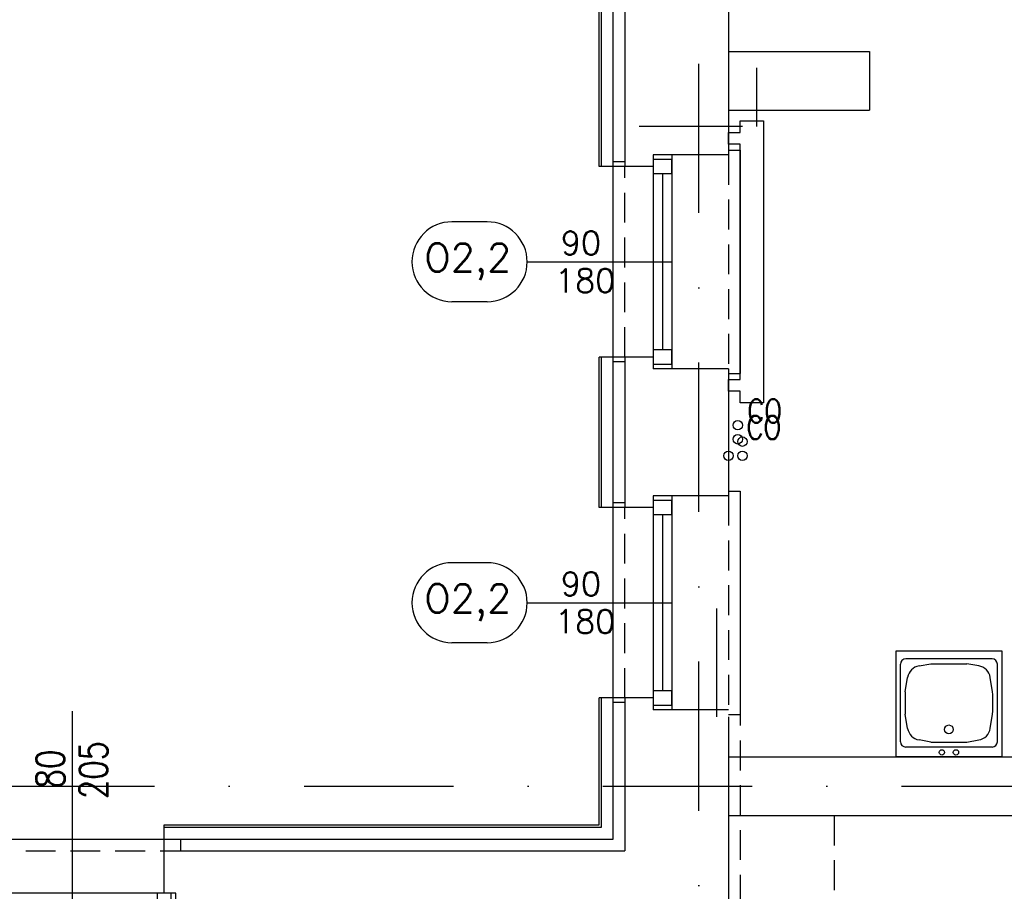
# Model space of a CAD drawing. Header units: millimetres. Extents: x 42924 to 92944, y -369470 to -179866.
# Tile 197 of 256: x 60523 to 60942, y -183774 to -183403. Entities that reach past the tile are written whole.
import ezdxf
from ezdxf.enums import TextEntityAlignment as Align

# ---------------------------------------------------------------- set-up
doc = ezdxf.new("R2010")
doc.units = ezdxf.units.MM
doc.linetypes.add('DASHDOT', pattern=[25.4, 12.7, -6.35, 0, -6.35])
doc.linetypes.add('HIDDEN', pattern=[9.525, 6.35, -3.175])
doc.layers.get('0').update_dxf_attribs({"color": 8})
for name, color, linetype in [('!! 0_ Istn-okna', 8, 'Continuous'), ('!! 0_ Istn-sciany', 8, 'Continuous'), ('!! 0_ Istn-widok', 8, 'Continuous'), ('!! 0_Istn-armatura', 8, 'Continuous'), ('!! 0_Istn-cienka', 8, 'Continuous'), ('!! 0_opis pionów', 8, 'Continuous'), ('!! 0_Opis_okna', 8, 'Continuous'), ('!! 0_Osie', 8, 'DASHDOT'), ('!! 1_ tynk zewn  - nowy', 8, 'Continuous'), ('!! 1_ widok', 8, 'Continuous'), ('!! 2_ remont Ocieplenie', 8, 'ZIGZAG'), ('0-osie-liniA', 8, 'DASHDOT'), ('0-osie-tx', 8, 'Continuous')]:
    doc.layers.add(name, color=color, linetype=linetype)
doc.layers.add('!! 0_Istn-grzejniki', color=8, linetype='Continuous', plot=False)
doc.styles.add('ARCHETYP', font='romans.shx', dxfattribs={"height": 15})
doc.linetypes.add('ZIGZAG', pattern='A,0.00254,-5.08,[131,ltypeshp.shx,S=5.08,R=0,X=-5.08,Y=0],-10.16,[131,ltypeshp.shx,S=5.08,R=180,X=5.08,Y=0],-5.08', length=20.32254)

# ---------------------------------------------------------------- blocks, each defined once
blk = doc.blocks.new('A$C04090CF1')
for p, q in [((0, 60), (60, 60)), ((0, 0), (0, 60)), ((60, 60), (60, 0)), ((2.5, 8.5), (2.5, 52.5)), ((54.5, 55.5), (5.5, 55.5)), ((13.04, 51.51), (19.82, 52.74)), ((46.96, 51.51), (40.18, 52.74)), ((57.5, 8.5), (57.5, 52.5)), ((5.22, 36.82), (6.58, 44.95)), ((54.78, 36.82), (53.42, 44.95)), ((6.58, 16.05), (5.22, 24.18)), ((53.42, 16.05), (54.78, 24.18)), ((19.82, 8.26), (13.04, 9.49)), ((40.18, 8.26), (46.96, 9.49)), ((60, 0), (0, 0)), ((54.5, 5.5), (5.5, 5.5))]:
    blk.add_line(p, q)
for points in [[(19.82, 52.74), (40.18, 52.74)], [(19.82, 8.26), (40.18, 8.26)]]:
    blk.add_lwpolyline(points)
for centre, radius in [((30, 15.5), 2.5), ((26, 2.48), 1.5), ((34, 2.48), 1.5)]:
    blk.add_circle(centre, radius)
for centre, radius, start, end in [((5.5, 52.5), 3, 90, 180), ((14.47, 43.64), 8, 100.3048, 170.5377), ((45.53, 43.64), 8, 9.4623, 79.6952), ((54.5, 52.5), 3, 0, 90), ((188.36, 30.5), 183.25, 178.0251, 181.9749), ((-128.36, 30.5), 183.25, 358.0251, 1.9749), ((14.47, 17.36), 8, 189.4623, 259.6952), ((45.53, 17.36), 8, 280.3048, 350.5377), ((5.5, 8.5), 3, 180, 270), ((54.5, 8.5), 3, 270, 0)]:
    blk.add_arc(centre, radius, start, end)
blk = doc.blocks.new('A$C1F8E0840')
at = {"linetype": 'Continuous', "xscale": 0.75, "yscale": 0.75, "zscale": 0.75}
blk.add_blockref('A$C04090CF1', (-22.5, 0), dxfattribs=at)
blk = doc.blocks.new('okno 4')
at = {"layer": '!! 0_ Istn-okna'}
for points in [[(51834.72, -197370.83), (51746.72, -197370.83)], [(51826.72, -197374.83), (51754.72, -197374.83)], [(51834.72, -197378.83), (51746.72, -197378.83)]]:
    blk.add_lwpolyline(points, dxfattribs=at)
for points in [[(51754.72, -197370.83), (51748.72, -197370.83), (51748.72, -197378.83), (51754.72, -197378.83)], [(51832.72, -197370.83), (51826.72, -197370.83), (51826.72, -197378.83), (51832.72, -197378.83)]]:
    blk.add_lwpolyline(points, close=True, dxfattribs=at)
at = {"layer": '!! 0_ Istn-sciany'}
for points in [[(51751.72, -197370.83), (51751.72, -197352.83)], [(51829.72, -197370.83), (51829.72, -197352.83)], [(51751.72, -197370.83), (51746.72, -197370.83)], [(51746.72, -197378.83), (51746.72, -197370.83)], [(51834.72, -197370.83), (51829.72, -197370.83)], [(51834.72, -197378.83), (51834.72, -197370.83)], [(51746.72, -197378.83), (51746.72, -197409.83)], [(51834.72, -197378.83), (51834.72, -197409.83)]]:
    blk.add_lwpolyline(points, dxfattribs=at)
at = {"layer": '!! 0_ Istn-widok'}
for points in [[(51744.72, -197347.83), (51836.72, -197347.83)], [(51744.72, -197352.83), (51744.72, -197347.83)], [(51836.72, -197352.83), (51836.72, -197347.83)], [(51746.72, -197409.83), (51746.72, -197412.33)], [(51834.72, -197409.83), (51834.72, -197412.33)], [(51834.72, -197412.33), (51746.72, -197412.33)]]:
    blk.add_lwpolyline(points, dxfattribs=at)
at = {"layer": '!! 0_Istn-cienka', "linetype": 'HIDDEN', "ltscale": 2}
for points in [[(51751.72, -197352.83), (51829.72, -197352.83)], [(51834.72, -197409.83), (51746.72, -197409.83)]]:
    blk.add_lwpolyline(points, dxfattribs=at)
blk = doc.blocks.new('BLOK OSI')
at = {"layer": '!! 1_ widok'}
blk.add_lwpolyline([(52004.71, -197477.59), (52004.71, -197502.59)], dxfattribs=at)
at = {"layer": '0-osie-liniA', "ltscale": 5}
for points in [[(51992.21, -199661.23), (51992.21, -193642.41)], [(51570.03, -197490.09), (53810.61, -197490.09)]]:
    blk.add_lwpolyline(points, dxfattribs=at)
blk = doc.blocks.new('1_ok-opis')
blk.add_line((0, 111.61), (0, 50))
for points in [[(-17, 128.61), (-17, 143.61)], [(17, 128.61), (17, 143.61)]]:
    blk.add_lwpolyline(points)
for centre, start, end in [((0, 143.61), 0, 180), ((0, 128.61), 180, 0)]:
    blk.add_arc(centre, 17, start, end)
at = {"style": 'ARCHETYP'}
for tag, height, rotation, p in [('NR', 12, 90, (0, 136.9)), ('NR', 12, 270, (0, 136.9)), ('SZEROKOŚĆ', 10, 90, (-8, 78.29)), ('SZEROKOŚĆ', 10, 270, (8, 78.29)), ('WYSOKOŚĆ', 10, 270, (-8, 78.29)), ('WYSOKOŚĆ', 10, 90, (8, 78.29))]:
    blk.add_attdef(tag, text='', height=height, rotation=rotation, dxfattribs=at).set_placement(p, align=Align.MIDDLE)

msp = doc.modelspace()

# ---------------------------------------------------------------- linework, layer by layer
at = {"layer": '!! 0_ Istn-okna'}
for points in [[(60792.56735, -183460.3878), (60792.56735, -183551.3878)], [(60800.56735, -183460.3878), (60800.56735, -183551.3878)], [(60796.56735, -183468.3878), (60796.56735, -183543.3878)], [(60792.56735, -183605.3878), (60792.56735, -183696.3878)], [(60800.56735, -183605.3878), (60800.56735, -183696.3878)], [(60796.56735, -183613.3878), (60796.56735, -183688.3878)]]:
    msp.add_lwpolyline(points, dxfattribs=at)
for points in [[(60792.56735, -183462.3878), (60792.56735, -183468.3878), (60800.56735, -183468.3878), (60800.56735, -183462.3878)], [(60792.56735, -183543.3878), (60792.56735, -183549.3878), (60800.56735, -183549.3878), (60800.56735, -183543.3878)], [(60792.56735, -183607.3878), (60792.56735, -183613.3878), (60800.56735, -183613.3878), (60800.56735, -183607.3878)], [(60792.56735, -183688.3878), (60792.56735, -183694.3878), (60800.56735, -183694.3878), (60800.56735, -183688.3878)]]:
    msp.add_lwpolyline(points, close=True, dxfattribs=at)
at = {"layer": '!! 0_ Istn-sciany'}
for points in [[(60780.56735, -183391.3878), (60780.56735, -183465.3878)], [(60824.56735, -183396.3878), (60824.56735, -183416.3878)], [(60824.56735, -183416.3878), (60884.56735, -183416.3878)], [(60884.56735, -183416.3878), (60884.56735, -183441.3878)], [(60824.56735, -183441.3878), (60884.56735, -183441.3878)], [(60824.56735, -183441.3878), (60824.56735, -183460.3878)], [(60792.56735, -183460.3878), (60792.56735, -183465.3878)], [(60824.56735, -183460.3878), (60792.56735, -183460.3878)], [(60792.56735, -183465.3878), (60780.56735, -183465.3878)], [(60780.56735, -183546.3878), (60780.56735, -183610.3878)], [(60792.56735, -183546.3878), (60780.56735, -183546.3878)], [(60792.56735, -183546.3878), (60792.56735, -183551.3878)], [(60824.56735, -183551.3878), (60792.56735, -183551.3878)], [(60824.56735, -183551.3878), (60824.56735, -183605.3878)], [(60792.56735, -183605.3878), (60792.56735, -183610.3878)], [(60824.56735, -183605.3878), (60792.56735, -183605.3878)], [(60792.56735, -183610.3878), (60780.56735, -183610.3878)], [(60780.56735, -183691.3878), (60780.56735, -183756.3878)], [(60792.56735, -183691.3878), (60780.56735, -183691.3878)], [(60792.56735, -183691.3878), (60792.56735, -183696.3878)], [(60824.56735, -183696.3878), (60792.56735, -183696.3878)], [(60824.56735, -183699.3878), (60824.56735, -183813.3878)], [(60824.56735, -183699.3878), (60824.56735, -183813.3878)], [(60824.56735, -183716.3878), (60999.56735, -183716.3878)], [(60824.56735, -183741.3878), (61331.56735, -183741.3878)], [(60584.56735, -183756.3878), (60775.56735, -183756.3878)], [(60584.56735, -183756.3878), (60780.56735, -183756.3878)]]:
    msp.add_lwpolyline(points, dxfattribs=at)
at = {"layer": '!! 0_ Istn-widok'}
for points in [[(60824.56735, -183416.3878), (60824.56735, -183441.3878)], [(60836.56735, -183423.3878), (60836.56735, -183448.3878)], [(60830.56735, -183448.3878), (60786.56735, -183448.3878)], [(60824.56735, -183458.3878), (60829.56735, -183458.3878)], [(60829.56735, -183458.3878), (60829.56735, -183553.3878)], [(60775.56735, -183548.3878), (60775.56735, -183463.3878)], [(60780.56735, -183463.3878), (60775.56735, -183463.3878)], [(60780.56735, -183548.3878), (60775.56735, -183548.3878)], [(60824.56735, -183553.3878), (60829.56735, -183553.3878)], [(60824.56735, -183603.3878), (60829.56735, -183603.3878)], [(60829.56735, -183603.3878), (60829.56735, -183698.3878)], [(60775.56735, -183693.3878), (60775.56735, -183608.3878)], [(60780.56735, -183608.3878), (60775.56735, -183608.3878)], [(60819.56735, -183653.3878), (60819.56735, -183699.3878)], [(60780.56735, -183693.3878), (60775.56735, -183693.3878)], [(60824.56735, -183698.3878), (60829.56735, -183698.3878)]]:
    msp.add_lwpolyline(points, dxfattribs=at)
at = {"layer": '!! 0_ Istn-widok', "linetype": 'HIDDEN', "ltscale": 3}
msp.add_lwpolyline([(60824.56735, -183699.3878), (60824.56735, -183930.3878)], dxfattribs=at)
at = {"layer": '!! 0_Istn-armatura'}
for centre in [(60828.56735, -183575.3878), (60828.56735, -183581.3878)]:
    msp.add_circle(centre, 2, dxfattribs=at)
at = {"layer": '!! 0_Istn-cienka', "linetype": 'HIDDEN', "ltscale": 2}
for points in [[(60824.56735, -183460.3878), (60824.56735, -183551.3878)], [(60780.56735, -183546.3878), (60780.56735, -183465.3878)], [(60824.56735, -183605.3878), (60824.56735, -183696.3878)], [(60780.56735, -183691.3878), (60780.56735, -183610.3878)], [(60829.56735, -183671.3878), (60829.56735, -184241.3878)], [(60869.56735, -183741.3878), (60869.56735, -184271.3878)]]:
    msp.add_lwpolyline(points, dxfattribs=at)
at = {"layer": '!! 0_Istn-grzejniki'}
msp.add_lwpolyline([(60824.56735, -183450.8878), (60829.56735, -183450.8878), (60829.56735, -183445.8878), (60839.56735, -183445.8878), (60839.56735, -183565.8878), (60829.56735, -183565.8878), (60829.56735, -183560.8878), (60824.56735, -183560.8878), (60824.56735, -183555.8878), (60829.56735, -183555.8878), (60829.56735, -183455.8878), (60824.56735, -183455.8878)], close=True, dxfattribs=at)
at = {"layer": '!! 0_opis pionów'}
for centre in [(60830.56735, -183582.3878), (60824.56735, -183588.3878), (60830.56735, -183588.3878)]:
    msp.add_circle(centre, 2, dxfattribs=at)
at = {"layer": '!! 0_Opis_okna'}
msp.add_lwpolyline([(60545.56735, -183815.8878), (60545.56735, -183696.96148)], dxfattribs=at)
at = {"layer": '!! 1_ tynk zewn  - nowy'}
for points in [[(60769.56735, -183465.3878), (60769.56735, -183391.3878)], [(60770.56735, -183465.3878), (60770.56735, -183391.3878)], [(60780.56735, -183465.3878), (60769.56735, -183465.3878)], [(60769.56735, -183610.3878), (60769.56735, -183546.3878)], [(60780.56735, -183546.3878), (60769.56735, -183546.3878)], [(60770.56735, -183610.3878), (60770.56735, -183546.3878)], [(60780.56735, -183610.3878), (60769.56735, -183610.3878)], [(60584.56735, -183746.3878), (60770.56735, -183746.3878), (60770.56735, -183691.3878)], [(60584.56735, -183745.3878), (60769.56735, -183745.3878), (60769.56735, -183691.3878)], [(60780.56735, -183691.3878), (60769.56735, -183691.3878)]]:
    msp.add_lwpolyline(points, dxfattribs=at)
at = {"layer": '!! 2_ remont Ocieplenie', "linetype": 'ZIGZAG', "ltscale": 0.75}
for points in [[(60775.56735, -183465.3878), (60775.56735, -183391.3878)], [(60775.56735, -183610.3878), (60775.56735, -183546.3878)], [(60584.56735, -183751.3878), (60775.56735, -183751.3878), (60775.56735, -183691.3878)]]:
    msp.add_lwpolyline(points, dxfattribs=at)
msp.add_line((60584.56735, -183756.3878), (60584.56735, -183745.3878))

# ---------------------------------------------------------------- block references
at = {"layer": '!! 0_Istn-armatura'}
msp.add_blockref('A$C1F8E0840', (60918.39516, -183716.3878), dxfattribs=at)
at = {"layer": '!! 0_Opis_okna'}
ref = msp.add_blockref('1_ok-opis', (60850.56735, -183505.8878), dxfattribs=dict(at, rotation=89.99999999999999))
ref.add_attrib('SZEROKOŚĆ', '90', dxfattribs={"layer": '0', "height": 10, "style": 'ARCHETYP'}).set_placement((60761.84694, -183497.8878), align=Align.MIDDLE)
ref.add_attrib('WYSOKOŚĆ', '180', dxfattribs={"layer": '0', "height": 10, "style": 'ARCHETYP'}).set_placement((60763.6204, -183513.8878), align=Align.MIDDLE)
ref.add_attrib('NR', 'O2,2', dxfattribs={"layer": '0', "height": 12, "style": 'ARCHETYP'}).set_placement((60713.6659, -183505.8878), align=Align.MIDDLE)
ref = msp.add_blockref('1_ok-opis', (60850.56735, -183650.8878), dxfattribs=dict(at, rotation=89.99999999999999))
ref.add_attrib('SZEROKOŚĆ', '90', dxfattribs={"layer": '0', "height": 10, "style": 'ARCHETYP'}).set_placement((60761.84694, -183642.8878), align=Align.MIDDLE)
ref.add_attrib('WYSOKOŚĆ', '180', dxfattribs={"layer": '0', "height": 10, "style": 'ARCHETYP'}).set_placement((60763.6204, -183658.8878), align=Align.MIDDLE)
ref.add_attrib('NR', 'O2,2', dxfattribs={"layer": '0', "height": 12, "style": 'ARCHETYP'}).set_placement((60713.6659, -183650.8878), align=Align.MIDDLE)
at = {"layer": '!! 0_Osie'}
msp.add_blockref('BLOK OSI', (8819.85593, 13761.2005), dxfattribs=at)
at = {"layer": '0-osie-tx'}
msp.add_blockref('okno 4', (8754.84344, 13596.44432), dxfattribs=at)

# ---------------------------------------------------------------- texts
at = {"layer": '!! 0_Istn-armatura', "style": 'ARCHETYP', "width": 0.8}
msp.add_text('CO', height=10, rotation=0, dxfattribs=at).set_placement((60832.66724, -183574.35765))
at = {"layer": '!! 0_opis pionów', "style": 'ARCHETYP', "width": 0.8}
msp.add_text('CO', height=10, rotation=0, dxfattribs=at).set_placement((60832.28774, -183581.35765))
at = {"layer": '!! 0_Opis_okna', "style": 'ARCHETYP', "width": 0.8}
for s, p in [('80', (60542.10394, -183729.8218)), ('205', (60560.47232, -183734.37267))]:
    msp.add_text(s, height=12, rotation=90, dxfattribs=at).set_placement(p)

doc.saveas('drawing.dxf')
